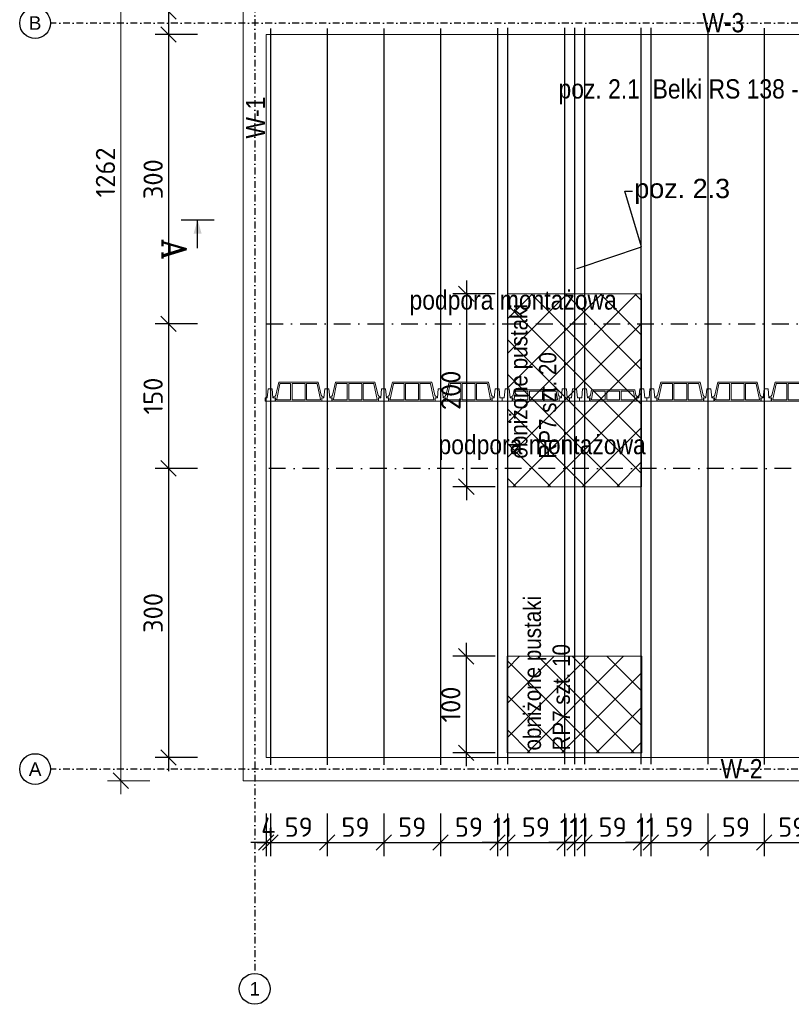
# Model space of a CAD drawing. Header units: millimetres. Extents: x 30042 to 52526, y 144 to 6858.
# Tile 9 of 28: x 35304 to 36105, y 3436 to 4458. Entities that reach past the tile are written whole.
import ezdxf
from ezdxf import colors
from ezdxf.entities.mleader import LeaderData, LeaderLine
from ezdxf.enums import TextEntityAlignment as Align
from ezdxf.math import Vec2, Vec3

# ---------------------------------------------------------------- set-up
doc = ezdxf.new("R2010")
doc.units = ezdxf.units.MM
doc.header["$LTSCALE"] = 100
doc.linetypes.add('MO', pattern=[0.7, 0.35, -0.17, 0.01, -0.17])
for name, color, linetype in [('A-DRZ', 3, 'Continuous'), ('BA_osm', 1, 'MO'), ('BD_osm', 1, 'MO'), ('BD_txg', 3, 'Continuous'), ('opisy', 7, 'Continuous')]:
    doc.layers.add(name, color=color, linetype=linetype)
doc.layers.add('sciany_wew', color=7, linetype='Continuous', lineweight=18)
doc.styles.add('BIKTS', font='bikromsw.shx', dxfattribs={"width": 0.85})
doc.styles.add('ISO', font='isocpeur.ttf')
doc.styles.add('ROMANC', font='ROMANC.SHX', dxfattribs={"width": 0.9})
doc.styles.add('ROMANS', font='romans.shx', dxfattribs={"width": 0.85})
doc.styles.get("Standard").update_dxf_attribs({"font": 'arial.ttf'})
doc.dimstyles.new('Ł_G 1-100', dxfattribs={"dimtxt": 20, "dimasz": 16, "dimexe": 14, "dimexo": 2, "dimgap": 6, "dimtad": 1, "dimdec": 0, "dimrnd": 0.5, "dimzin": 1, "dimdsep": 46, "dimtxsty": 'ISO', "dimblk": 'OBLIQUE', "dimcen": 0, "dimdle": 14, "dimclrd": 256, "dimclre": 256, "dimclrt": 7, "dimazin": 0, "dimtfac": 1, "dimtdec": 0, "dimtix": 1, "dimtmove": 0, "dimatfit": 2, "dimfxl": 30, "dimfxlon": 1, "dimlwd": -1, "dimlwe": -1, "dimarcsym": 2})

# ---------------------------------------------------------------- blocks, each defined once
blk = doc.blocks.new('ST2')
blk.add_line((13.77, 0), (0, 0))
blk.add_solid([(6.84, -1.95), (6.84, 1.95), (0, 0)])
blk = doc.blocks.new('eprzv')
blk.add_line((47.9, 0), (-47.9, 0))
at = {"xscale": 6, "yscale": 6, "zscale": 6, "rotation": 270}
blk.add_blockref('ST2', (0, 0), dxfattribs=at)
at = {"style": 'ROMANC'}
blk.add_attdef('PRZ', text='', height=70, rotation=270, dxfattribs=at).set_placement((32.1, -86), align=Align.CENTER)
blk = doc.blocks.new('OŚ')
at = {"layer": 'BA_osm', "ltscale": 0.2}
for points in [[(26336.3, 5130.4), (26336.3, 3468.4), (26336.3, 3468.4)], [(27572.3, 4454.4), (26124.3, 4454.4), (26124.3, 4454.4)], [(27572.3, 3680.4), (26124.3, 3680.4), (26124.3, 3680.4)]]:
    blk.add_lwpolyline(points, dxfattribs=at)
at = {"layer": 'opisy'}
for centre in [(26108.3, 4454.4), (26108.3, 3680.4), (26336.3, 3452.4)]:
    blk.add_circle(centre, 16, dxfattribs=at)
at = {"layer": 'opisy', "char_height": 14, "attachment_point": 5}
for s, insert in [('B', (26108.3, 4454.4)), ('A', (26108.3, 3680.4)), ('1', (26336.3, 3452.4))]:
    blk.add_mtext_dynamic_manual_height_columns(s, width=22.548, gutter_width=70, heights=[0], dxfattribs=dict(at, insert=insert))
blk = doc.blocks.new('postak')
at = {"color": 3, "lineweight": 5}
for p, q in [((12701, -8265), (12668, -8401)), ((12701, -8265), (13109, -8265)), ((13109, -8265), (13141, -8401)), ((12711, -8284), (12678, -8444)), ((12716, -8280), (12817, -8280)), ((12822, -8285), (12822, -8445)), ((12837, -8285), (12837, -8445)), ((12842, -8280), (12967, -8280)), ((12972, -8285), (12972, -8445)), ((12987, -8285), (12987, -8445)), ((12992, -8280), (13093, -8280)), ((13098, -8284), (13132, -8445)), ((12641, -8428), (12641, -8418)), ((12641, -8418), (12648, -8418)), ((12641, -8428), (12665, -8428)), ((12665, -8465), (12665, -8428)), ((12665, -8465), (13145, -8465)), ((12682, -8450), (12817, -8450)), ((12842, -8450), (12967, -8450)), ((12992, -8450), (13127, -8450)), ((13145, -8428), (13169, -8428)), ((13145, -8465), (13145, -8428)), ((13161, -8418), (13169, -8418)), ((13169, -8428), (13169, -8418))]:
    blk.add_line(p, q, dxfattribs=at)
for centre, radius, start, end in [((12716, -8285), 5, 90, 168.0807), ((12817, -8285), 5, 0, 90), ((12842, -8285), 5, 90, 180), ((12967, -8285), 5, 0, 90), ((12992, -8285), 5, 90, 180), ((13093, -8285), 5, 13.4534, 90), ((12648, -8398), 20, 270, 352.5885), ((12682, -8445), 5, 172.5885, 270), ((12817, -8445), 5, 270, 0), ((12842, -8445), 5, 180, 270), ((12967, -8445), 5, 270, 0), ((12992, -8445), 5, 180, 270), ((13127, -8445), 5, 270, 7.4115), ((13161, -8398), 20, 187.4115, 270)]:
    blk.add_arc(centre, radius, start, end, dxfattribs=at)
blk = doc.blocks.new('125')
at = {"lineweight": 5}
for p, q in [((-377, 120), (-389, 64)), ((-377, 120), (71, 120)), ((-360, 105), (-240, 105)), ((-215, 105), (-91, 105)), ((-66, 105), (54, 105)), ((71, 120), (84, 64)), ((-417, 37), (-417, 47)), ((-417, 47), (-409, 47)), ((-417, 37), (-393, 37)), ((-393, 0), (-393, 37)), ((-393, 0), (87, 0)), ((-365, 101), (-378, 21)), ((-373, 15), (-240, 15)), ((-235, 100), (-235, 20)), ((-220, 100), (-220, 20)), ((-215, 15), (-91, 15)), ((-86, 100), (-86, 20)), ((-71, 100), (-71, 20)), ((-66, 15), (69, 15)), ((59, 101), (73, 21)), ((87, 0), (87, 37)), ((87, 37), (111, 37)), ((103, 47), (111, 47)), ((111, 37), (111, 47))]:
    blk.add_line(p, q, dxfattribs=at)
for centre, radius, start, end in [((-360, 100), 5, 90, 167.3906), ((-240, 100), 5, 0, 90), ((-215, 100), 5, 90, 180), ((-91, 100), 5, 0, 90), ((-66, 100), 5, 90, 180), ((54, 100), 5, 12.6094, 90), ((-409, 67), 20, 270, 352.5885), ((-373, 20), 5, 170.4482, 270), ((-240, 20), 5, 270, 0), ((-215, 20), 5, 180, 270), ((-91, 20), 5, 270, 0), ((-66, 20), 5, 180, 270), ((68, 20), 5, 270, 9.5518), ((103, 67), 20, 187.4115, 270)]:
    blk.add_arc(centre, radius, start, end, dxfattribs=at)
blk = doc.blocks.new('444')
at = {"lineweight": 5}
for points in [[(-555, -5), (-550.7, -5), (-549.9, -14.5), (-547.6, -14.5), (-547.6, -18), (-558.1, -18), (-558.1, -14.5), (-555.9, -14.5), (-555, -5)], [(-496.1, -5), (-491.8, -5), (-490.9, -14.5), (-488.7, -14.5), (-488.7, -18), (-499.2, -18), (-499.2, -14.5), (-496.9, -14.5), (-496.1, -5)], [(-437.2, -5), (-432.9, -5), (-432, -14.5), (-429.8, -14.5), (-429.8, -18), (-440.3, -18), (-440.3, -14.5), (-438, -14.5), (-437.2, -5)], [(-378.3, -5), (-374, -5), (-373.1, -14.5), (-370.9, -14.5), (-370.9, -18), (-381.4, -18), (-381.4, -14.5), (-379.1, -14.5), (-378.3, -5)], [(-319.3, -5), (-315, -5), (-314.2, -14.5), (-311.9, -14.5), (-311.9, -18), (-322.4, -18), (-322.4, -14.5), (-320.2, -14.5), (-319.3, -5)], [(-308.8, -5), (-304.5, -5), (-303.7, -14.5), (-301.4, -14.5), (-301.4, -18), (-311.9, -18), (-311.9, -14.5), (-309.7, -14.5), (-308.8, -5)], [(-249.5, -5), (-245.2, -5), (-244.3, -14.5), (-242.1, -14.5), (-242.1, -18), (-252.6, -18), (-252.6, -14.5), (-250.3, -14.5), (-249.5, -5)], [(-239, -5), (-234.7, -5), (-233.8, -14.5), (-231.6, -14.5), (-231.6, -18), (-242.1, -18), (-242.1, -14.5), (-239.8, -14.5), (-239, -5)], [(-228.5, -5), (-224.2, -5), (-223.3, -14.5), (-221.1, -14.5), (-221.1, -18), (-231.6, -18), (-231.6, -14.5), (-229.3, -14.5), (-228.5, -5)], [(-169.1, -5), (-164.8, -5), (-163.9, -14.5), (-161.7, -14.5), (-161.7, -18), (-172.2, -18), (-172.2, -14.5), (-169.9, -14.5), (-169.1, -5)], [(-158.6, -5), (-154.3, -5), (-153.4, -14.5), (-151.2, -14.5), (-151.2, -18), (-161.7, -18), (-161.7, -14.5), (-159.4, -14.5), (-158.6, -5)], [(-99.4, -5), (-95.1, -5), (-94.3, -14.5), (-92, -14.5), (-92, -18), (-102.5, -18), (-102.5, -14.5), (-100.3, -14.5), (-99.4, -5)], [(-40, -5), (-35.7, -5), (-34.9, -14.5), (-32.6, -14.5), (-32.6, -18), (-43.1, -18), (-43.1, -14.5), (-40.9, -14.5), (-40, -5)], [(19.1, -5), (23.4, -5), (24.2, -14.5), (26.5, -14.5), (26.5, -18), (16, -18), (16, -14.5), (18.2, -14.5), (19.1, -5)], [(41, -5), (45.3, -5), (46.2, -14.5), (48.4, -14.5), (48.4, -18), (37.9, -18), (37.9, -14.5), (40.2, -14.5), (41, -5)], [(51.5, -5), (55.8, -5), (56.7, -14.5), (58.9, -14.5), (58.9, -18), (48.4, -18), (48.4, -14.5), (50.7, -14.5), (51.5, -5)], [(110.5, -5), (114.8, -5), (115.7, -14.5), (117.9, -14.5), (117.9, -18), (107.4, -18), (107.4, -14.5), (109.7, -14.5), (110.5, -5)], [(121, -5), (125.3, -5), (126.2, -14.5), (128.4, -14.5), (128.4, -18), (117.9, -18), (117.9, -14.5), (120.2, -14.5), (121, -5)], [(131.5, -5), (135.8, -5), (136.7, -14.5), (138.9, -14.5), (138.9, -18), (128.4, -18), (128.4, -14.5), (130.7, -14.5), (131.5, -5)], [(190.5, -5), (194.8, -5), (195.7, -14.5), (197.9, -14.5), (197.9, -18), (187.4, -18), (187.4, -14.5), (189.7, -14.5), (190.5, -5)], [(201, -5), (205.3, -5), (206.2, -14.5), (208.4, -14.5), (208.4, -18), (197.9, -18), (197.9, -14.5), (200.2, -14.5), (201, -5)], [(259.9, -5), (264.2, -5), (265, -14.5), (267.3, -14.5), (267.3, -18), (256.8, -18), (256.8, -14.5), (259, -14.5), (259.9, -5)], [(318.9, -5), (323.2, -5), (324, -14.5), (326.3, -14.5), (326.3, -18), (315.8, -18), (315.8, -14.5), (318, -14.5), (318.9, -5)], [(377.9, -5), (382.2, -5), (383, -14.5), (385.3, -14.5), (385.3, -18), (374.8, -18), (374.8, -14.5), (377, -14.5), (377.9, -5)], [(436.9, -5), (441.2, -5), (442, -14.5), (444.3, -14.5), (444.3, -18), (433.8, -18), (433.8, -14.5), (436, -14.5), (436.9, -5)]]:
    blk.add_lwpolyline(points, dxfattribs=at)
for name, p, xscale, yscale, zscale in [('postak', (-1813.8, 828.5), 0.09999999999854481, 0.09999999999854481, 0.09999999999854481), ('postak', (-1754.9, 828.5), 0.09999999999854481, 0.09999999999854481, 0.09999999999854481), ('postak', (-1696, 828.5), 0.09999999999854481, 0.09999999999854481, 0.09999999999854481), ('postak', (-1637.1, 828.5), 0.09999999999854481, 0.09999999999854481, 0.09999999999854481), ('postak', (-1417.4, 828.5), 0.09999999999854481, 0.09999999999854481, 0.09999999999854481), ('postak', (-1358, 828.5), 0.09999999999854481, 0.09999999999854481, 0.09999999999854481), ('postak', (-1298.7, 828.5), 0.09999999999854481, 0.09999999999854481, 0.09999999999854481), ('postak', (-1057.7, 828.5), 0.09999999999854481, 0.09999999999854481, 0.09999999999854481), ('postak', (-998.7, 828.5), 0.09999999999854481, 0.09999999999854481, 0.09999999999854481), ('postak', (-939.7, 828.5), 0.09999999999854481, 0.09999999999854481, 0.09999999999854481), ('postak', (-880.7, 828.5), 0.09999999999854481, 0.09999999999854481, 0.09999999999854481), ('125', (-292.2, -18), -0.09999999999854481, 0.09999999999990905, 0.1), ('125', (-181.4, -18), 0.1000000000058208, 0.1000000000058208, 0.1000000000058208), ('125', (67.8, -18), -0.09999999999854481, 0.09999999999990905, 0.1), ('125', (178.6, -18), 0.1000000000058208, 0.1000000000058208, 0.1000000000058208)]:
    blk.add_blockref(name, p, dxfattribs=dict(at, xscale=xscale, yscale=yscale, zscale=zscale))
blk = doc.blocks.new('_Oblique')
at = {"color": 0, "linetype": 'ByBlock', "lineweight": -2}
blk.add_line((-0.5, -0.5), (0.5, 0.5), dxfattribs=at)
blk = doc.blocks.new('*D460')
at = {"transparency": 16777216}
for p, q in [((35767.3, 4187.4), (35767.3, 3959.4)), ((35797.3, 4173.4), (35753.3, 4173.4)), ((35797.3, 3973.4), (35753.3, 3973.4))]:
    blk.add_line(p, q, dxfattribs=at)
at = {"layer": 'Defpoints', "color": 0, "transparency": 16777216}
for p in [(35810.1, 4173.4), (35767.3, 3973.4), (35810.1, 3973.4)]:
    blk.add_point(p, dxfattribs=at)
at = {"transparency": 16777216, "xscale": 16, "yscale": 16, "zscale": 16}
for p, rotation in [((35767.3, 4173.4), 90), ((35767.3, 3973.4), 270)]:
    blk.add_blockref('_Oblique', p, dxfattribs=dict(at, rotation=rotation))
at = {"color": 7, "transparency": 16777216, "insert": (35751.3, 4073.4), "char_height": 20, "attachment_point": 5, "rotation": 90, "style": 'ISO'}
blk.add_mtext('200', dxfattribs=at)
blk = doc.blocks.new('*D461')
at = {"transparency": 16777216}
for p, q in [((35767.2, 3811.4), (35767.2, 3683.4)), ((35797.2, 3797.4), (35753.2, 3797.4)), ((35797.2, 3697.4), (35753.2, 3697.4))]:
    blk.add_line(p, q, dxfattribs=at)
at = {"layer": 'Defpoints', "color": 0, "transparency": 16777216}
for p in [(35809.7, 3797.4), (35767.2, 3697.4), (35809.7, 3697.4)]:
    blk.add_point(p, dxfattribs=at)
at = {"transparency": 16777216, "xscale": 16, "yscale": 16, "zscale": 16}
for p, rotation in [((35767.2, 3797.4), 90), ((35767.2, 3697.4), 270)]:
    blk.add_blockref('_Oblique', p, dxfattribs=dict(at, rotation=rotation))
at = {"color": 7, "transparency": 16777216, "insert": (35751.2, 3747.4), "char_height": 20, "attachment_point": 5, "rotation": 90, "style": 'ISO'}
blk.add_mtext('100', dxfattribs=at)
blk = doc.blocks.new('*D463')
at = {"transparency": 16777216}
for p, q in [((35458.1, 4700.4), (35458.1, 4452.4)), ((35488.1, 4686.4), (35444.1, 4686.4)), ((35488.1, 4466.4), (35444.1, 4466.4))]:
    blk.add_line(p, q, dxfattribs=at)
at = {"layer": 'Defpoints', "color": 0, "transparency": 16777216}
for p in [(35560.4, 4686.4), (35458.1, 4466.4), (35560.4, 4466.4)]:
    blk.add_point(p, dxfattribs=at)
at = {"transparency": 16777216, "xscale": 16, "yscale": 16, "zscale": 16}
for p, rotation in [((35458.1, 4686.4), 90), ((35458.1, 4466.4), 270)]:
    blk.add_blockref('_Oblique', p, dxfattribs=dict(at, rotation=rotation))
at = {"color": 7, "transparency": 16777216, "insert": (35442.1, 4576.4), "char_height": 20, "attachment_point": 5, "rotation": 90, "style": 'ISO'}
blk.add_mtext('220', dxfattribs=at)
blk = doc.blocks.new('*D464')
at = {"transparency": 16777216}
for p, q in [((35458.1, 4456.4), (35458.1, 4128.4)), ((35488.1, 4442.4), (35444.1, 4442.4)), ((35488.1, 4142.4), (35444.1, 4142.4))]:
    blk.add_line(p, q, dxfattribs=at)
at = {"layer": 'Defpoints', "color": 0, "transparency": 16777216}
for p in [(35559.6, 4442.4), (35458.1, 4142.4), (35559.6, 4142.4)]:
    blk.add_point(p, dxfattribs=at)
at = {"transparency": 16777216, "xscale": 16, "yscale": 16, "zscale": 16}
for p, rotation in [((35458.1, 4442.4), 90), ((35458.1, 4142.4), 270)]:
    blk.add_blockref('_Oblique', p, dxfattribs=dict(at, rotation=rotation))
at = {"color": 7, "transparency": 16777216, "insert": (35442.1, 4292.4), "char_height": 20, "attachment_point": 5, "rotation": 90, "style": 'ISO'}
blk.add_mtext('300', dxfattribs=at)
blk = doc.blocks.new('*D465')
at = {"transparency": 16777216}
for p, q in [((35458.1, 4156.4), (35458.1, 3978.4)), ((35488.1, 4142.4), (35444.1, 4142.4)), ((35488.1, 3992.4), (35444.1, 3992.4))]:
    blk.add_line(p, q, dxfattribs=at)
at = {"layer": 'Defpoints', "color": 0, "transparency": 16777216}
for p in [(35559.6, 4142.4), (35458.1, 3992.4), (35559.6, 3992.4)]:
    blk.add_point(p, dxfattribs=at)
at = {"transparency": 16777216, "xscale": 16, "yscale": 16, "zscale": 16}
for p, rotation in [((35458.1, 4142.4), 90), ((35458.1, 3992.4), 270)]:
    blk.add_blockref('_Oblique', p, dxfattribs=dict(at, rotation=rotation))
at = {"color": 7, "transparency": 16777216, "insert": (35442.1, 4067.4), "char_height": 20, "attachment_point": 5, "rotation": 90, "style": 'ISO'}
blk.add_mtext('150', dxfattribs=at)
blk = doc.blocks.new('*D466')
at = {"transparency": 16777216}
for p, q in [((35458.1, 4006.4), (35458.1, 3678.4)), ((35488.1, 3992.4), (35444.1, 3992.4)), ((35488.1, 3692.4), (35444.1, 3692.4))]:
    blk.add_line(p, q, dxfattribs=at)
at = {"layer": 'Defpoints', "color": 0, "transparency": 16777216}
for p in [(35559.6, 3992.4), (35458.1, 3692.4), (35559.6, 3692.4)]:
    blk.add_point(p, dxfattribs=at)
at = {"transparency": 16777216, "xscale": 16, "yscale": 16, "zscale": 16}
for p, rotation in [((35458.1, 3992.4), 90), ((35458.1, 3692.4), 270)]:
    blk.add_blockref('_Oblique', p, dxfattribs=dict(at, rotation=rotation))
at = {"color": 7, "transparency": 16777216, "insert": (35442.1, 3842.4), "char_height": 20, "attachment_point": 5, "rotation": 90, "style": 'ISO'}
blk.add_mtext('300', dxfattribs=at)
blk = doc.blocks.new('*D473')
at = {"transparency": 16777216}
for p, q in [((35559.6, 3634.2), (35559.6, 3590.2)), ((35563.8, 3634.2), (35563.8, 3590.2)), ((35559.6, 3604.2), (35543.6, 3604.2)), ((35559.6, 3604.2), (35563.8, 3604.2)), ((35563.8, 3604.2), (35579.8, 3604.2))]:
    blk.add_line(p, q, dxfattribs=at)
at = {"layer": 'Defpoints', "color": 0, "transparency": 16777216}
for p in [(35559.6, 3692.4), (35563.8, 3692.4), (35563.8, 3604.2)]:
    blk.add_point(p, dxfattribs=at)
at = {"transparency": 16777216, "xscale": 16, "yscale": 16, "zscale": 16}
blk.add_blockref('_Oblique', (35559.6, 3604.2), dxfattribs=at)
at = {"transparency": 16777216, "xscale": 16, "yscale": 16, "zscale": 16, "rotation": 180}
blk.add_blockref('_Oblique', (35563.8, 3604.2), dxfattribs=at)
at = {"color": 7, "transparency": 16777216, "insert": (35561.7, 3620.2), "char_height": 20, "attachment_point": 5, "style": 'ISO'}
blk.add_mtext('4', dxfattribs=at)
blk = doc.blocks.new('*D474')
at = {"transparency": 16777216}
for p, q in [((35563.8, 3634.2), (35563.8, 3590.2)), ((35622.7, 3634.2), (35622.7, 3590.2)), ((35549.8, 3604.2), (35636.7, 3604.2))]:
    blk.add_line(p, q, dxfattribs=at)
at = {"layer": 'Defpoints', "color": 0, "transparency": 16777216}
for p in [(35563.8, 3692.4), (35622.7, 3692.4), (35622.7, 3604.2)]:
    blk.add_point(p, dxfattribs=at)
at = {"transparency": 16777216, "xscale": 16, "yscale": 16, "zscale": 16, "rotation": 180}
blk.add_blockref('_Oblique', (35563.8, 3604.2), dxfattribs=at)
at = {"transparency": 16777216, "xscale": 16, "yscale": 16, "zscale": 16}
blk.add_blockref('_Oblique', (35622.7, 3604.2), dxfattribs=at)
at = {"color": 7, "transparency": 16777216, "insert": (35593.3, 3620.2), "char_height": 20, "attachment_point": 5, "style": 'ISO'}
blk.add_mtext('59', dxfattribs=at)
blk = doc.blocks.new('*D475')
at = {"transparency": 16777216}
for p, q in [((35622.7, 3634.2), (35622.7, 3590.2)), ((35681.6, 3634.2), (35681.6, 3590.2)), ((35608.7, 3604.2), (35695.6, 3604.2))]:
    blk.add_line(p, q, dxfattribs=at)
at = {"layer": 'Defpoints', "color": 0, "transparency": 16777216}
for p in [(35622.7, 3692.4), (35681.6, 3692.4), (35681.6, 3604.2)]:
    blk.add_point(p, dxfattribs=at)
at = {"transparency": 16777216, "xscale": 16, "yscale": 16, "zscale": 16, "rotation": 180}
blk.add_blockref('_Oblique', (35622.7, 3604.2), dxfattribs=at)
at = {"transparency": 16777216, "xscale": 16, "yscale": 16, "zscale": 16}
blk.add_blockref('_Oblique', (35681.6, 3604.2), dxfattribs=at)
at = {"color": 7, "transparency": 16777216, "insert": (35652.2, 3620.2), "char_height": 20, "attachment_point": 5, "style": 'ISO'}
blk.add_mtext('59', dxfattribs=at)
blk = doc.blocks.new('*D476')
at = {"transparency": 16777216}
for p, q in [((35681.6, 3634.2), (35681.6, 3590.2)), ((35740.6, 3634.2), (35740.6, 3590.2)), ((35667.6, 3604.2), (35754.6, 3604.2))]:
    blk.add_line(p, q, dxfattribs=at)
at = {"layer": 'Defpoints', "color": 0, "transparency": 16777216}
for p in [(35681.6, 3692.4), (35740.6, 3692.4), (35740.6, 3604.2)]:
    blk.add_point(p, dxfattribs=at)
at = {"transparency": 16777216, "xscale": 16, "yscale": 16, "zscale": 16, "rotation": 180}
blk.add_blockref('_Oblique', (35681.6, 3604.2), dxfattribs=at)
at = {"transparency": 16777216, "xscale": 16, "yscale": 16, "zscale": 16}
blk.add_blockref('_Oblique', (35740.6, 3604.2), dxfattribs=at)
at = {"color": 7, "transparency": 16777216, "insert": (35711.1, 3620.2), "char_height": 20, "attachment_point": 5, "style": 'ISO'}
blk.add_mtext('59', dxfattribs=at)
blk = doc.blocks.new('*D477')
at = {"transparency": 16777216}
for p, q in [((35740.6, 3634.2), (35740.6, 3590.2)), ((35799.6, 3634.2), (35799.6, 3590.2)), ((35726.6, 3604.2), (35813.6, 3604.2))]:
    blk.add_line(p, q, dxfattribs=at)
at = {"layer": 'Defpoints', "color": 0, "transparency": 16777216}
for p in [(35740.6, 3692.4), (35799.6, 3692.4), (35799.6, 3604.2)]:
    blk.add_point(p, dxfattribs=at)
at = {"transparency": 16777216, "xscale": 16, "yscale": 16, "zscale": 16, "rotation": 180}
blk.add_blockref('_Oblique', (35740.6, 3604.2), dxfattribs=at)
at = {"transparency": 16777216, "xscale": 16, "yscale": 16, "zscale": 16}
blk.add_blockref('_Oblique', (35799.6, 3604.2), dxfattribs=at)
at = {"color": 7, "transparency": 16777216, "insert": (35770.1, 3620.2), "char_height": 20, "attachment_point": 5, "style": 'ISO'}
blk.add_mtext('59', dxfattribs=at)
blk = doc.blocks.new('*D478')
at = {"transparency": 16777216}
for p, q in [((35799.6, 3634.2), (35799.6, 3590.2)), ((35810.1, 3634.2), (35810.1, 3590.2)), ((35799.6, 3604.2), (35783.6, 3604.2)), ((35799.6, 3604.2), (35810.1, 3604.2)), ((35810.1, 3604.2), (35826.1, 3604.2))]:
    blk.add_line(p, q, dxfattribs=at)
at = {"layer": 'Defpoints', "color": 0, "transparency": 16777216}
for p in [(35799.6, 3692.4), (35810.1, 3685.4), (35810.1, 3604.2)]:
    blk.add_point(p, dxfattribs=at)
at = {"transparency": 16777216, "xscale": 16, "yscale": 16, "zscale": 16}
blk.add_blockref('_Oblique', (35799.6, 3604.2), dxfattribs=at)
at = {"transparency": 16777216, "xscale": 16, "yscale": 16, "zscale": 16, "rotation": 180}
blk.add_blockref('_Oblique', (35810.1, 3604.2), dxfattribs=at)
at = {"color": 7, "transparency": 16777216, "insert": (35804.8, 3620.2), "char_height": 20, "attachment_point": 5, "style": 'ISO'}
blk.add_mtext('11', dxfattribs=at)
blk = doc.blocks.new('*D479')
at = {"transparency": 16777216}
for p, q in [((35810.1, 3634.2), (35810.1, 3590.2)), ((35869.1, 3634.2), (35869.1, 3590.2)), ((35796.1, 3604.2), (35883.1, 3604.2))]:
    blk.add_line(p, q, dxfattribs=at)
at = {"layer": 'Defpoints', "color": 0, "transparency": 16777216}
for p in [(35810.1, 3685.4), (35869.1, 3685.4), (35869.1, 3604.2)]:
    blk.add_point(p, dxfattribs=at)
at = {"transparency": 16777216, "xscale": 16, "yscale": 16, "zscale": 16, "rotation": 180}
blk.add_blockref('_Oblique', (35810.1, 3604.2), dxfattribs=at)
at = {"transparency": 16777216, "xscale": 16, "yscale": 16, "zscale": 16}
blk.add_blockref('_Oblique', (35869.1, 3604.2), dxfattribs=at)
at = {"color": 7, "transparency": 16777216, "insert": (35839.6, 3620.2), "char_height": 20, "attachment_point": 5, "style": 'ISO'}
blk.add_mtext('59', dxfattribs=at)
blk = doc.blocks.new('*D480')
at = {"transparency": 16777216}
for p, q in [((35869.1, 3634.2), (35869.1, 3590.2)), ((35879.6, 3634.2), (35879.6, 3590.2)), ((35869.1, 3604.2), (35853.1, 3604.2)), ((35869.1, 3604.2), (35879.6, 3604.2)), ((35879.6, 3604.2), (35895.6, 3604.2))]:
    blk.add_line(p, q, dxfattribs=at)
at = {"layer": 'Defpoints', "color": 0, "transparency": 16777216}
for p in [(35869.1, 3685.4), (35879.6, 3685.4), (35879.6, 3604.2)]:
    blk.add_point(p, dxfattribs=at)
at = {"transparency": 16777216, "xscale": 16, "yscale": 16, "zscale": 16}
blk.add_blockref('_Oblique', (35869.1, 3604.2), dxfattribs=at)
at = {"transparency": 16777216, "xscale": 16, "yscale": 16, "zscale": 16, "rotation": 180}
blk.add_blockref('_Oblique', (35879.6, 3604.2), dxfattribs=at)
at = {"color": 7, "transparency": 16777216, "insert": (35874.3, 3620.2), "char_height": 20, "attachment_point": 5, "style": 'ISO'}
blk.add_mtext('11', dxfattribs=at)
blk = doc.blocks.new('*D481')
at = {"transparency": 16777216}
for p, q in [((35879.6, 3634.2), (35879.6, 3590.2)), ((35890.1, 3634.2), (35890.1, 3590.2)), ((35879.6, 3604.2), (35863.6, 3604.2)), ((35879.6, 3604.2), (35890.1, 3604.2)), ((35890.1, 3604.2), (35906.1, 3604.2))]:
    blk.add_line(p, q, dxfattribs=at)
at = {"layer": 'Defpoints', "color": 0, "transparency": 16777216}
for p in [(35879.6, 3685.4), (35890.1, 3685.4), (35890.1, 3604.2)]:
    blk.add_point(p, dxfattribs=at)
at = {"transparency": 16777216, "xscale": 16, "yscale": 16, "zscale": 16}
blk.add_blockref('_Oblique', (35879.6, 3604.2), dxfattribs=at)
at = {"transparency": 16777216, "xscale": 16, "yscale": 16, "zscale": 16, "rotation": 180}
blk.add_blockref('_Oblique', (35890.1, 3604.2), dxfattribs=at)
at = {"color": 7, "transparency": 16777216, "insert": (35884.8, 3620.2), "char_height": 20, "attachment_point": 5, "style": 'ISO'}
blk.add_mtext('11', dxfattribs=at)
blk = doc.blocks.new('*D482')
at = {"transparency": 16777216}
for p, q in [((35890.1, 3634.2), (35890.1, 3590.2)), ((35948.4, 3634.2), (35948.4, 3590.2)), ((35876.1, 3604.2), (35962.4, 3604.2))]:
    blk.add_line(p, q, dxfattribs=at)
at = {"layer": 'Defpoints', "color": 0, "transparency": 16777216}
for p in [(35890.1, 3685.4), (35948.4, 3685.4), (35948.4, 3604.2)]:
    blk.add_point(p, dxfattribs=at)
at = {"transparency": 16777216, "xscale": 16, "yscale": 16, "zscale": 16, "rotation": 180}
blk.add_blockref('_Oblique', (35890.1, 3604.2), dxfattribs=at)
at = {"transparency": 16777216, "xscale": 16, "yscale": 16, "zscale": 16}
blk.add_blockref('_Oblique', (35948.4, 3604.2), dxfattribs=at)
at = {"color": 7, "transparency": 16777216, "insert": (35919.2, 3620.2), "char_height": 20, "attachment_point": 5, "style": 'ISO'}
blk.add_mtext('59', dxfattribs=at)
blk = doc.blocks.new('*D483')
at = {"transparency": 16777216}
for p, q in [((35948.4, 3634.2), (35948.4, 3590.2)), ((35958.9, 3634.2), (35958.9, 3590.2)), ((35948.4, 3604.2), (35932.4, 3604.2)), ((35948.4, 3604.2), (35958.9, 3604.2)), ((35958.9, 3604.2), (35974.9, 3604.2))]:
    blk.add_line(p, q, dxfattribs=at)
at = {"layer": 'Defpoints', "color": 0, "transparency": 16777216}
for p in [(35948.4, 3685.4), (35958.9, 3685.4), (35958.9, 3604.2)]:
    blk.add_point(p, dxfattribs=at)
at = {"transparency": 16777216, "xscale": 16, "yscale": 16, "zscale": 16}
blk.add_blockref('_Oblique', (35948.4, 3604.2), dxfattribs=at)
at = {"transparency": 16777216, "xscale": 16, "yscale": 16, "zscale": 16, "rotation": 180}
blk.add_blockref('_Oblique', (35958.9, 3604.2), dxfattribs=at)
at = {"color": 7, "transparency": 16777216, "insert": (35953.7, 3620.2), "char_height": 20, "attachment_point": 5, "style": 'ISO'}
blk.add_mtext('11', dxfattribs=at)
blk = doc.blocks.new('*D484')
at = {"transparency": 16777216}
for p, q in [((35958.9, 3634.2), (35958.9, 3590.2)), ((36018.1, 3634.2), (36018.1, 3590.2)), ((35944.9, 3604.2), (36032.1, 3604.2))]:
    blk.add_line(p, q, dxfattribs=at)
at = {"layer": 'Defpoints', "color": 0, "transparency": 16777216}
for p in [(35958.9, 3685.4), (36018.1, 3685.4), (36018.1, 3604.2)]:
    blk.add_point(p, dxfattribs=at)
at = {"transparency": 16777216, "xscale": 16, "yscale": 16, "zscale": 16, "rotation": 180}
blk.add_blockref('_Oblique', (35958.9, 3604.2), dxfattribs=at)
at = {"transparency": 16777216, "xscale": 16, "yscale": 16, "zscale": 16}
blk.add_blockref('_Oblique', (36018.1, 3604.2), dxfattribs=at)
at = {"color": 7, "transparency": 16777216, "insert": (35988.5, 3620.2), "char_height": 20, "attachment_point": 5, "style": 'ISO'}
blk.add_mtext('59', dxfattribs=at)
blk = doc.blocks.new('*D485')
at = {"transparency": 16777216}
for p, q in [((36018.1, 3634.2), (36018.1, 3590.2)), ((36076.5, 3634.2), (36076.5, 3590.2)), ((36004.1, 3604.2), (36090.5, 3604.2))]:
    blk.add_line(p, q, dxfattribs=at)
at = {"layer": 'Defpoints', "color": 0, "transparency": 16777216}
for p in [(36018.1, 3685.4), (36076.5, 3685.1), (36076.5, 3604.2)]:
    blk.add_point(p, dxfattribs=at)
at = {"transparency": 16777216, "xscale": 16, "yscale": 16, "zscale": 16, "rotation": 180}
blk.add_blockref('_Oblique', (36018.1, 3604.2), dxfattribs=at)
at = {"transparency": 16777216, "xscale": 16, "yscale": 16, "zscale": 16}
blk.add_blockref('_Oblique', (36076.5, 3604.2), dxfattribs=at)
at = {"color": 7, "transparency": 16777216, "insert": (36047.3, 3620.2), "char_height": 20, "attachment_point": 5, "style": 'ISO'}
blk.add_mtext('59', dxfattribs=at)
blk = doc.blocks.new('*D486')
at = {"transparency": 16777216}
for p, q in [((36076.5, 3634.2), (36076.5, 3590.2)), ((36134.9, 3634.2), (36134.9, 3590.2)), ((36062.5, 3604.2), (36148.9, 3604.2))]:
    blk.add_line(p, q, dxfattribs=at)
at = {"layer": 'Defpoints', "color": 0, "transparency": 16777216}
for p in [(36076.5, 3685.1), (36134.9, 3684.7), (36134.9, 3604.2)]:
    blk.add_point(p, dxfattribs=at)
at = {"transparency": 16777216, "xscale": 16, "yscale": 16, "zscale": 16, "rotation": 180}
blk.add_blockref('_Oblique', (36076.5, 3604.2), dxfattribs=at)
at = {"transparency": 16777216, "xscale": 16, "yscale": 16, "zscale": 16}
blk.add_blockref('_Oblique', (36134.9, 3604.2), dxfattribs=at)
at = {"color": 7, "transparency": 16777216, "insert": (36105.7, 3620.2), "char_height": 20, "attachment_point": 5, "style": 'ISO'}
blk.add_mtext('59', dxfattribs=at)
blk = doc.blocks.new('*D541')
at = {"layer": 'Defpoints', "color": 0, "transparency": 16777216}
for p in [(35540.7, 4930.4), (35408.6, 3668.4), (35540.7, 3668.4)]:
    blk.add_point(p, dxfattribs=at)
at = {"layer": 'sciany_wew', "transparency": 16777216}
for p, q in [((35408.6, 4944.4), (35408.6, 3654.4)), ((35438.6, 4930.4), (35394.6, 4930.4)), ((35438.6, 3668.4), (35394.6, 3668.4))]:
    blk.add_line(p, q, dxfattribs=at)
at = {"layer": 'sciany_wew', "transparency": 16777216, "xscale": 16, "yscale": 16, "zscale": 16}
for p, rotation in [((35408.6, 4930.4), 90), ((35408.6, 3668.4), 270)]:
    blk.add_blockref('_Oblique', p, dxfattribs=dict(at, rotation=rotation))
at = {"layer": 'sciany_wew', "color": 7, "transparency": 16777216, "insert": (35392.6, 4299.4), "char_height": 20, "attachment_point": 5, "rotation": 90, "style": 'ISO'}
blk.add_mtext('1262', dxfattribs=at)

msp = doc.modelspace()

# ---------------------------------------------------------------- hatches: boundary and pattern name
at = {"lineweight": 5, "true_color": 0x939598}
h = msp.add_hatch(dxfattribs=at)
h.set_pattern_fill('ANSI37', color=252, scale=8, style=0)
h.set_pattern_definition([(45, (-32306.895, -9908.434), (-17.960512, 17.960512), []), (135, (-32306.895, -9908.434), (-17.960512, -17.960512), [])])
h.paths.add_polyline_path([(35810.1, 4173.4), (35949.1, 4173.4), (35949.1, 3973.4), (35810.1, 3973.4)])
h = msp.add_hatch(dxfattribs=at)
h.set_pattern_fill('ANSI37', color=252, scale=8, style=0)
h.set_pattern_definition([(45, (-32256.34, -10184.434), (-17.960512, 17.960512), []), (135, (-32256.34, -10184.434), (-17.960512, -17.960512), [])])
h.paths.add_polyline_path([(35809.7, 3797.4), (35949.4, 3797.4), (35949.4, 3697.4), (35809.7, 3697.4)])

# ---------------------------------------------------------------- linework, layer by layer
for p, q in [((35563.8, 4448.7), (35563.8, 3684.7)), ((35622.7, 4448.7), (35622.7, 3684.7)), ((35681.6, 4448.7), (35681.6, 3684.7)), ((35740.6, 4448.7), (35740.6, 3684.7)), ((35799.6, 4449.1), (35799.6, 3685.1)), ((35810.1, 4449.4), (35810.1, 3685.4)), ((35869.1, 4449.4), (35869.1, 3685.4)), ((35879.6, 4449.4), (35879.6, 3685.4)), ((35890.1, 4449.4), (35890.1, 3685.4)), ((35948.4, 4449.4), (35948.4, 3685.4)), ((35958.9, 4449.4), (35958.9, 3685.4)), ((36018.1, 4449.4), (36018.1, 3685.4)), ((36076.5, 4449.1), (36076.5, 3685.1))]:
    msp.add_line(p, q)
at = {"color": 252, "lineweight": 5, "true_color": 0x939598}
for points in [[(35810.1, 4173.4), (35949.1, 4173.4), (35949.1, 3973.4), (35810.1, 3973.4)], [(35809.7, 3797.4), (35949.4, 3797.4), (35949.4, 3697.4), (35809.7, 3697.4)]]:
    msp.add_lwpolyline(points, close=True, dxfattribs=at)
at = {"layer": 'BD_osm', "ltscale": 0.5}
for p, q in [((35559.6, 4142.4), (36559.6, 4142.4)), ((36559.6, 3992.4), (35559.6, 3992.4))]:
    msp.add_line(p, q, dxfattribs=at)
at = {"layer": 'sciany_wew'}
for p, q in [((35535.6, 4930.4), (35535.6, 3668.4)), ((35559.6, 3692.4), (35559.6, 4442.4)), ((35559.6, 4442.4), (36559.6, 4442.4)), ((36559.6, 3692.4), (35559.6, 3692.4)), ((35535.6, 3668.4), (36583.6, 3668.4))]:
    msp.add_line(p, q, dxfattribs=at)

# ---------------------------------------------------------------- block references
at = {"color": 3}
msp.add_blockref('444', (36116.4, 4080), dxfattribs=at)
at = {"layer": 'BA_osm'}
msp.add_blockref('OŚ', (9211.3, 0), dxfattribs=at)
at = {"layer": 'BD_txg', "color": 2}
ref = msp.add_blockref('eprzv', (35488.3, 4250.4), dxfattribs=dict(at, xscale=-0.357142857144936, yscale=0.357142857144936, zscale=0.357142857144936))
ref.add_attrib('PRZ', 'A', dxfattribs={"layer": '0', "height": 25, "rotation": 270, "style": 'ROMANC'}).set_placement((35451.8, 4219.7), align=Align.CENTER)

# ---------------------------------------------------------------- texts
at = {"color": 1, "char_height": 20, "width": 567.678, "attachment_point": 1, "style": 'ROMANS'}
for s, insert in [('{\\fArial|b0|i0|c238|p34;\\C3;poz. 2.1  Belki RS 138 - 764 cm szt. 25}', (35863, 4396.1)), ('{\\fArial|b0|i0|c238|p34;p\\fArial|b0|i0|c0|p34;od\\fArial|b0|i0|c238|p34;p\\fArial|b0|i0|c0|p34;o\\fArial|b0|i0|c238|p34;r\\fArial|b0|i0|c0|p34;a \\fArial|b0|i0|c238|p34;m\\fArial|b0|i0|c0|p34;on\\fArial|b0|i0|c238|p34;t\\fArial|b0|i0|c0|p34;a\\fArial|b0|i0|c238|p34;ż\\fArial|b0|i0|c0|p34;owa}', (35708.3, 4177.1)), ('{\\fArial|b0|i0|c238|p34;p\\fArial|b0|i0|c0|p34;od\\fArial|b0|i0|c238|p34;p\\fArial|b0|i0|c0|p34;o\\fArial|b0|i0|c238|p34;r\\fArial|b0|i0|c0|p34;a \\fArial|b0|i0|c238|p34;m\\fArial|b0|i0|c0|p34;on\\fArial|b0|i0|c238|p34;t\\fArial|b0|i0|c0|p34;a\\fArial|b0|i0|c238|p34;ż\\fArial|b0|i0|c0|p34;owa}', (35738.4, 4027.1))]:
    msp.add_mtext(s, dxfattribs=dict(at, insert=insert))
at = {"layer": 'A-DRZ', "lineweight": 5, "char_height": 18, "width": 293.771, "attachment_point": 1, "rotation": 90, "style": 'BIKTS'}
for s, insert in [('{\\fArial|b0|i0|c0|p34;obn\\fArial|b0|i0|c238|p34;iż\\fArial|b0|i0|c0|p34;on\\fArial|b0|i0|c238|p34;e\\fArial|b0|i0|c0|p34; \\fArial|b0|i0|c238|p34;pust\\fArial|b0|i0|c0|p34;a\\fArial|b0|i0|c238|p34;ki\\fArial|b0|i0|c0|p34;\\P\\fArial|b0|i0|c238|p34;RP7\\fArial|b0|i0|c0|p34; \\fArial|b0|i0|c238|p34;szt\\fArial|b0|i0|c0|p34;. \\fArial|b0|i0|c238|p34;20}', (35812.7, 4002.5)), ('{\\fArial|b0|i0|c0|p34;obn\\fArial|b0|i0|c238|p34;iż\\fArial|b0|i0|c0|p34;on\\fArial|b0|i0|c238|p34;e\\fArial|b0|i0|c0|p34; \\fArial|b0|i0|c238|p34;pust\\fArial|b0|i0|c0|p34;a\\fArial|b0|i0|c238|p34;ki\\fArial|b0|i0|c0|p34;\\P\\fArial|b0|i0|c238|p34;RP7\\fArial|b0|i0|c0|p34; \\fArial|b0|i0|c238|p34;szt\\fArial|b0|i0|c0|p34;. \\fArial|b0|i0|c238|p34;10}', (35826.8, 3699.7, 100))]:
    msp.add_mtext(s, dxfattribs=dict(at, insert=insert))
at = {"layer": 'sciany_wew', "color": 3, "char_height": 20, "attachment_point": 1, "style": 'BIKTS'}
for s, insert in [('{\\fArial|b0|i0|c0|p34;W-\\fArial|b0|i0|c238|p34;3}', (36012.3, 4464.8)), ('{\\fArial|b0|i0|c0|p34;W-\\fArial|b0|i0|c238|p34;2}', (36031.3, 3690.8))]:
    msp.add_mtext(s, dxfattribs=dict(at, insert=insert))
at = {"layer": 'sciany_wew', "color": 3, "insert": (35538.4, 4334.5), "char_height": 20, "attachment_point": 1, "rotation": 90, "style": 'BIKTS'}
msp.add_mtext('{\\fArial|b0|i0|c0|p34;W-\\fArial|b0|i0|c238|p34;1}', dxfattribs=at)

# ---------------------------------------------------------------- dimensions: what is measured, and where the dimension line sits
for base, p1, p2, picture, middle in [((35458.1, 4466.4), (35560.4, 4686.4), (35560.4, 4466.4), '*D463', (35442.1, 4576.4)), ((35458.1, 3992.4), (35559.6, 4142.4), (35559.6, 3992.4), '*D465', (35442.1, 4067.4)), ((35458.1, 3692.4), (35559.6, 3992.4), (35559.6, 3692.4), '*D466', (35442.1, 3842.4))]:
    dim = msp.add_linear_dim(base=base, p1=p1, p2=p2, angle=90, dimstyle='Ł_G 1-100', override={"dimtmove": 1})
    dim.commit()
    dim.dimension.update_dxf_attribs({"geometry": picture, "text_midpoint": middle})
dim = msp.add_linear_dim(base=(35458.1, 4142.4), p1=(35559.6, 4442.4), p2=(35559.6, 4142.4), angle=90, dimstyle='Ł_G 1-100')
dim.commit()
dim.dimension.update_dxf_attribs({"geometry": '*D464', "text_midpoint": (35442.1, 4292.4)})
at = {"color": 3}
for base, p1, p2, picture, middle in [((35767.3, 3973.4), (35810.1, 4173.4), (35810.1, 3973.4), '*D460', (35751.3, 4073.4)), ((35767.2, 3697.4), (35809.7, 3797.4), (35809.7, 3697.4), '*D461', (35751.2, 3747.4))]:
    dim = msp.add_linear_dim(base=base, p1=p1, p2=p2, angle=90, dimstyle='Ł_G 1-100', dxfattribs=at)
    dim.commit()
    dim.dimension.update_dxf_attribs({"geometry": picture, "text_midpoint": middle})
for base, p1, p2, picture, middle in [((35563.8, 3604.2), (35559.6, 3692.4), (35563.8, 3692.4), '*D473', (35561.7, 3620.2)), ((35622.7, 3604.2), (35563.8, 3692.4), (35622.7, 3692.4), '*D474', (35593.3, 3620.2)), ((35681.6, 3604.2), (35622.7, 3692.4), (35681.6, 3692.4), '*D475', (35652.2, 3620.2)), ((35740.6, 3604.2), (35681.6, 3692.4), (35740.6, 3692.4), '*D476', (35711.1, 3620.2)), ((35799.6, 3604.2), (35740.6, 3692.4), (35799.6, 3692.4), '*D477', (35770.1, 3620.2)), ((35810.0599, 3604.1845), (35799.5897, 3692.3879), (35810.0599, 3685.3879), '*D478', (35804.8248, 3620.1845)), ((35869.1, 3604.2), (35810.1, 3685.4), (35869.1, 3685.4), '*D479', (35839.6, 3620.2)), ((35879.5599427, 3604.1844541), (35869.0599427, 3685.3879418), (35879.5599427, 3685.3879418), '*D480', (35874.3099427, 3620.1844541)), ((35890.0599427, 3604.1844541), (35879.5599427, 3685.3879418), (35890.0599427, 3685.3879418), '*D481', (35884.8099427, 3620.1844541)), ((35948.4, 3604.2), (35890.1, 3685.4), (35948.4, 3685.4), '*D482', (35919.2, 3620.2)), ((35958.9358523, 3604.1844541), (35948.4358523, 3685.3879418), (35958.9358523, 3685.3879418), '*D483', (35953.6858523, 3620.1844541)), ((36018.1, 3604.2), (35958.9, 3685.4), (36018.1, 3685.4), '*D484', (35988.5, 3620.2)), ((36076.5, 3604.2), (36018.1, 3685.4), (36076.5, 3685.1), '*D485', (36047.3, 3620.2)), ((36134.9, 3604.2), (36076.5, 3685.1), (36134.9, 3684.7), '*D486', (36105.7, 3620.2))]:
    dim = msp.add_linear_dim(base=base, p1=p1, p2=p2, dimstyle='Ł_G 1-100', override={"dimtmove": 1})
    dim.commit()
    dim.dimension.update_dxf_attribs({"geometry": picture, "text_midpoint": middle})
at = {"layer": 'sciany_wew'}
dim = msp.add_linear_dim(base=(35408.6, 3668.4), p1=(35540.7, 4930.4), p2=(35540.7, 3668.4), angle=90, dimstyle='Ł_G 1-100', override={"dimzin": 9}, dxfattribs=at)
dim.commit()
dim.dimension.update_dxf_attribs({"geometry": '*D541', "text_midpoint": (35392.6, 4299.4)})

# ---------------------------------------------------------------- leaders
ml = msp.add_multileader_mtext('Standard')
ml.set_content('{\\C3;poz. 2.3}', color=256)
ml.set_leader_properties()
ml.build(insert=Vec2(0, 0))
ctx = ml.context
ctx.base_point, ctx.char_height, ctx.plane_origin = Vec3(35939.7, 4280), 20, Vec3(35879.6, 4198.8)
notes = []
notes.append((ctx, [(0, (1, 1, 0), (35931.7, 4280), (1, 0), 8, [(1, [(35879.6, 4198.8), (35949.1, 4222.3)], 0, [])])]))
ctx.mtext.insert, ctx.mtext.flow_direction = Vec3(35941.7, 4292.8), 5
for ctx, leaders in notes:
    for number, flags, end, landing, length, lines in leaders:
        leader = LeaderData()
        leader.index, (leader.has_last_leader_line, leader.has_dogleg_vector, leader.attachment_direction) = number, flags
        leader.last_leader_point, leader.dogleg_vector, leader.dogleg_length = Vec3(end), Vec3(landing), length
        for number, points, colour, breaks in lines:
            line = LeaderLine()
            line.index, line.vertices, line.color, line.breaks = number, Vec3.list(points), colors.encode_raw_color(colour), breaks
            leader.lines.append(line)
        ctx.leaders.append(leader)

doc.saveas('drawing.dxf')
